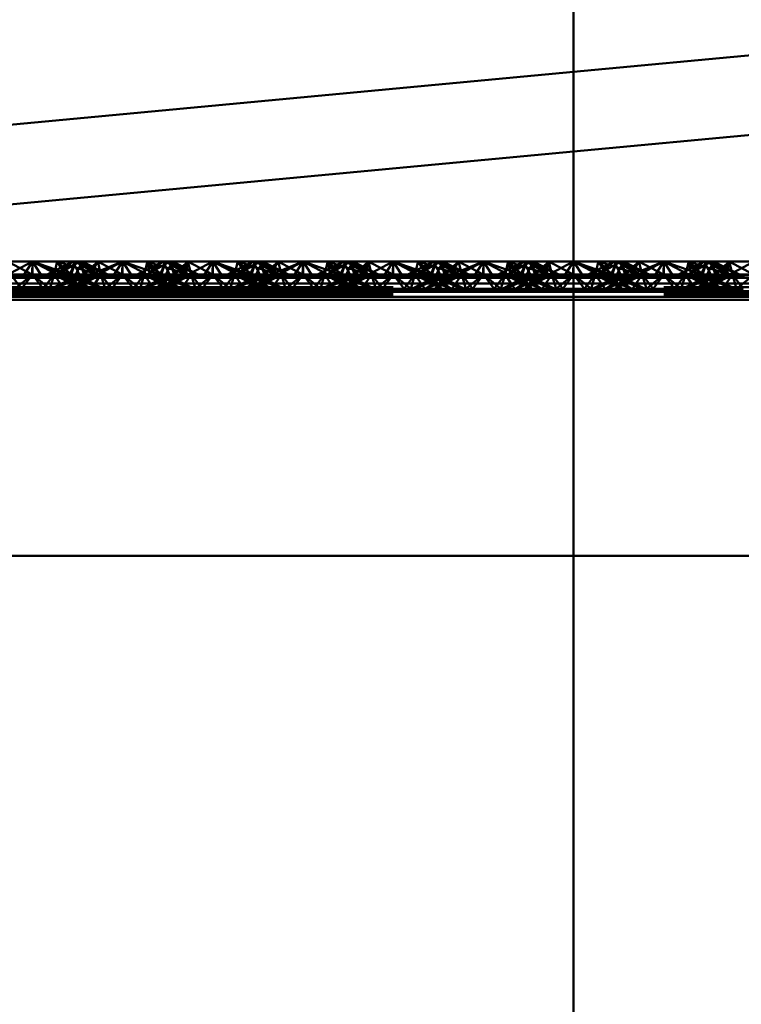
# Paper-space layout 'Layout1' of a CAD drawing. Extents: x -2 to 1033, y -36 to 596.
# Tile 243 of 256: x 370.97 to 372.97, y 499.19 to 501.92. Entities that reach past the tile are written whole.
import ezdxf

# ---------------------------------------------------------------- set-up
doc = ezdxf.new("R2010")
doc.units = 0
doc.linetypes.add('ACAD_ISO02W100', pattern=[15, 12, -3])
for name, color, linetype, lineweight in [('SS_SLOUPY KRAJNÍ', 143, 'CONTINUOUS', 50), ('SS_ZEBRIK KOŠ', 75, 'CONTINUOUS', 50), ('SS_ZEBRIKY', 24, 'CONTINUOUS', 50)]:
    doc.layers.add(name, color=color, linetype=linetype, lineweight=lineweight)

psp = doc.layouts.get("Layout1")

# ---------------------------------------------------------------- linework, layer by layer
at = {"layer": 'SS_SLOUPY KRAJNÍ', "color": 3, "linetype": 'ACAD_ISO02W100', "ltscale": 0.25}
for p, q in [((372.5063, 501.771), (373.5063, 501.8651)), ((372.5063, 501.55), (373.5063, 501.6441))]:
    psp.add_line(p, q, dxfattribs=at)
at = {"layer": 'SS_SLOUPY KRAJNÍ', "color": 1, "linetype": 'Continuous', "ltscale": 0.25}
for p, q in [((369.0063, 501.4416), (372.5063, 501.771)), ((369.2637, 501.2448), (372.5063, 501.55))]:
    psp.add_line(p, q, dxfattribs=at)
at = {"layer": 'SS_ZEBRIK KOŠ', "color": 1, "linetype": 'Continuous', "ltscale": 0.25}
psp.add_line((372.5063, 546.985), (372.5063, 420.885), dxfattribs=at)
at = {"layer": 'SS_ZEBRIKY', "color": 7, "linetype": 'Continuous', "ltscale": 0.25}
for p, q in [((370.9296, 501.2048), (371.0063, 501.2448)), ((371.0063, 501.2448), (370.9374, 501.2448)), ((371.0063, 501.2448), (370.9803, 501.2048)), ((371.0324, 501.2048), (371.0063, 501.2448)), ((371.0063, 501.2448), (371.083, 501.2048)), ((371.0063, 501.2448), (371.0966, 501.2082)), ((371.0753, 501.2448), (371.0063, 501.2448)), ((371.0753, 501.2448), (371.0966, 501.2082)), ((371.0753, 501.2448), (371.1134, 501.209)), ((371.1258, 501.2448), (371.0753, 501.2448)), ((371.1258, 501.2448), (371.1134, 501.209)), ((371.1258, 501.2448), (371.1889, 501.209)), ((371.1442, 501.2448), (371.1258, 501.2448)), ((371.1442, 501.2448), (371.1889, 501.209)), ((371.2158, 501.209), (371.1442, 501.2448)), ((371.1874, 501.2448), (371.1442, 501.2448)), ((371.1728, 501.2305), (371.1874, 501.2448)), ((371.1874, 501.2448), (371.2553, 501.209)), ((371.2563, 501.2448), (371.1874, 501.2448)), ((371.2563, 501.2448), (371.2553, 501.209)), ((371.2563, 501.2448), (371.3226, 501.2219)), ((371.3253, 501.2448), (371.2563, 501.2448)), ((371.3684, 501.2448), (371.2969, 501.209)), ((371.3243, 501.209), (371.3869, 501.2448)), ((371.3243, 501.209), (371.3684, 501.2448)), ((371.3253, 501.2448), (371.3393, 501.2303)), ((371.3253, 501.2448), (371.3516, 501.2364)), ((371.3684, 501.2448), (371.3253, 501.2448)), ((371.3869, 501.2448), (371.3684, 501.2448)), ((371.3993, 501.209), (371.3869, 501.2448)), ((371.4374, 501.2448), (371.3869, 501.2448)), ((371.3993, 501.209), (371.4374, 501.2448)), ((371.4161, 501.2082), (371.4374, 501.2448)), ((371.4296, 501.2048), (371.5063, 501.2448)), ((371.4296, 501.2048), (371.4374, 501.2448)), ((371.5063, 501.2448), (371.4374, 501.2448)), ((371.5063, 501.2448), (371.4803, 501.2048)), ((371.5324, 501.2048), (371.5063, 501.2448)), ((371.5063, 501.2448), (371.583, 501.2048)), ((371.5063, 501.2448), (371.5966, 501.2082)), ((371.5753, 501.2448), (371.5063, 501.2448)), ((371.5753, 501.2448), (371.5966, 501.2082)), ((371.5753, 501.2448), (371.6134, 501.209)), ((371.6258, 501.2448), (371.5753, 501.2448)), ((371.6258, 501.2448), (371.6134, 501.209)), ((371.6258, 501.2448), (371.6889, 501.209)), ((371.6442, 501.2448), (371.6258, 501.2448)), ((371.6442, 501.2448), (371.6889, 501.209)), ((371.7158, 501.209), (371.6442, 501.2448)), ((371.6874, 501.2448), (371.6442, 501.2448)), ((371.6728, 501.2305), (371.6874, 501.2448)), ((371.6874, 501.2448), (371.7553, 501.209)), ((371.7563, 501.2448), (371.6874, 501.2448)), ((371.7563, 501.2448), (371.7553, 501.209)), ((371.7563, 501.2448), (371.8226, 501.2219)), ((371.8253, 501.2448), (371.7563, 501.2448)), ((371.8684, 501.2448), (371.7969, 501.209)), ((371.8243, 501.209), (371.8869, 501.2448)), ((371.8243, 501.209), (371.8684, 501.2448)), ((371.8253, 501.2448), (371.8393, 501.2303)), ((371.8253, 501.2448), (371.8516, 501.2364)), ((371.8684, 501.2448), (371.8253, 501.2448)), ((371.8869, 501.2448), (371.8684, 501.2448)), ((371.8993, 501.209), (371.8869, 501.2448)), ((371.9374, 501.2448), (371.8869, 501.2448)), ((371.8993, 501.209), (371.9374, 501.2448)), ((371.9161, 501.2082), (371.9374, 501.2448)), ((371.9296, 501.2048), (372.0063, 501.2448)), ((371.9296, 501.2048), (371.9374, 501.2448)), ((372.0063, 501.2448), (371.9374, 501.2448)), ((372.0063, 501.2448), (371.9803, 501.2048)), ((372.0324, 501.2048), (372.0063, 501.2448)), ((372.0063, 501.2448), (372.083, 501.2048)), ((372.0063, 501.2448), (372.0966, 501.2082)), ((372.0753, 501.2448), (372.0063, 501.2448)), ((372.0753, 501.2448), (372.0966, 501.2082)), ((372.0753, 501.2448), (372.1134, 501.209)), ((372.1258, 501.2448), (372.0753, 501.2448)), ((372.1258, 501.2448), (372.1134, 501.209)), ((372.1258, 501.2448), (372.1889, 501.209)), ((372.1442, 501.2448), (372.1258, 501.2448)), ((372.1442, 501.2448), (372.1889, 501.209)), ((372.2158, 501.209), (372.1442, 501.2448)), ((372.1874, 501.2448), (372.1442, 501.2448)), ((372.1728, 501.2305), (372.1874, 501.2448)), ((372.1874, 501.2448), (372.2553, 501.209)), ((372.2563, 501.2448), (372.1874, 501.2448)), ((372.2563, 501.2448), (372.2553, 501.209)), ((372.2563, 501.2448), (372.3226, 501.2219)), ((372.3253, 501.2448), (372.2563, 501.2448)), ((372.3684, 501.2448), (372.2969, 501.209)), ((372.3243, 501.209), (372.3869, 501.2448)), ((372.3243, 501.209), (372.3684, 501.2448)), ((372.3253, 501.2448), (372.3393, 501.2303)), ((372.3253, 501.2448), (372.3516, 501.2364)), ((372.3684, 501.2448), (372.3253, 501.2448)), ((372.3869, 501.2448), (372.3684, 501.2448)), ((372.3993, 501.209), (372.3869, 501.2448)), ((372.4374, 501.2448), (372.3869, 501.2448)), ((372.3993, 501.209), (372.4374, 501.2448)), ((372.4161, 501.2082), (372.4374, 501.2448)), ((372.4296, 501.2048), (372.5063, 501.2448)), ((372.4374, 501.2448), (372.4296, 501.2048)), ((372.5063, 501.2448), (372.4374, 501.2448)), ((372.4803, 501.2048), (372.5063, 501.2448)), ((372.5063, 501.1995), (369.0063, 501.1995)), ((370.9296, 501.2048), (371.0063, 501.1995)), ((370.9296, 501.2048), (370.9803, 501.2048)), ((370.9803, 501.2048), (371.0063, 501.1995)), ((370.9803, 501.2048), (371.0324, 501.2048)), ((371.0063, 501.1995), (371.083, 501.2048)), ((371.0063, 501.1995), (371.0324, 501.2048)), ((371.0324, 501.2048), (371.083, 501.2048)), ((371.083, 501.2048), (371.0966, 501.2082)), ((371.083, 501.2048), (371.4296, 501.2048)), ((371.0966, 501.2082), (371.1134, 501.209)), ((371.0966, 501.2082), (371.4161, 501.2082)), ((371.3993, 501.209), (371.1134, 501.209)), ((371.4161, 501.2082), (371.3993, 501.209)), ((371.4161, 501.2082), (371.4296, 501.2048)), ((371.4296, 501.2048), (371.5063, 501.1995)), ((371.4296, 501.2048), (371.4803, 501.2048)), ((371.4803, 501.2048), (371.5063, 501.1995)), ((371.4803, 501.2048), (371.5324, 501.2048)), ((371.5063, 501.1995), (371.583, 501.2048)), ((371.5063, 501.1995), (371.5324, 501.2048)), ((371.5324, 501.2048), (371.583, 501.2048)), ((371.583, 501.2048), (371.5966, 501.2082)), ((371.583, 501.2048), (371.9296, 501.2048)), ((371.5966, 501.2082), (371.6134, 501.209)), ((371.5966, 501.2082), (371.9161, 501.2082)), ((371.8993, 501.209), (371.6134, 501.209)), ((371.9161, 501.2082), (371.8993, 501.209)), ((371.9161, 501.2082), (371.9296, 501.2048)), ((371.9296, 501.2048), (372.0063, 501.1995)), ((371.9296, 501.2048), (371.9803, 501.2048)), ((371.9803, 501.2048), (372.0063, 501.1995)), ((371.9803, 501.2048), (372.0324, 501.2048)), ((372.083, 501.2048), (372.0063, 501.1995)), ((372.0063, 501.1995), (372.0324, 501.2048)), ((372.0324, 501.2048), (372.083, 501.2048)), ((372.0966, 501.2082), (372.083, 501.2048)), ((372.083, 501.2048), (372.4296, 501.2048)), ((372.1134, 501.209), (372.0966, 501.2082)), ((372.0966, 501.2082), (372.4161, 501.2082)), ((372.3993, 501.209), (372.1134, 501.209)), ((372.4161, 501.2082), (372.3993, 501.209)), ((372.4161, 501.2082), (372.4296, 501.2048)), ((372.4296, 501.2048), (372.5063, 501.1995)), ((372.4296, 501.2048), (372.4803, 501.2048)), ((372.5063, 501.1995), (372.4803, 501.2048)), ((372.4803, 501.2048), (372.5063, 501.2048)), ((369.0063, 501.1839), (372.5063, 501.1839)), ((369.0063, 501.1629), (372.5063, 501.1629)), ((372.5063, 501.139), (369.0063, 501.139)), ((372.5063, 500.429), (369.0063, 500.429))]:
    psp.add_line(p, q, dxfattribs=at)
at = {"layer": 'SS_ZEBRIKY', "color": 3, "linetype": 'ACAD_ISO02W100', "ltscale": 0.25}
for p, q in [((370.9374, 501.2448), (371.0053, 501.209)), ((371.0063, 501.2448), (371.0053, 501.209)), ((371.0063, 501.2448), (371.1099, 501.209)), ((371.0063, 501.2448), (371.0063, 501.209)), ((371.1184, 501.2448), (371.0469, 501.209)), ((371.0663, 501.209), (371.0753, 501.2448)), ((371.1369, 501.2448), (371.0743, 501.209)), ((371.1184, 501.2448), (371.0743, 501.209)), ((371.0748, 501.209), (371.1369, 501.2448)), ((371.0748, 501.209), (371.1184, 501.2448)), ((371.1099, 501.209), (371.0753, 501.2448)), ((371.1869, 501.209), (371.0753, 501.2448)), ((371.1103, 501.209), (371.1258, 501.2448)), ((371.1184, 501.2448), (371.1313, 501.219)), ((371.1869, 501.209), (371.1258, 501.2448)), ((371.2158, 501.209), (371.1258, 501.2448)), ((371.1263, 501.209), (371.1442, 501.2448)), ((371.1369, 501.2448), (371.1493, 501.209)), ((371.1401, 501.2366), (371.1369, 501.2448)), ((371.1369, 501.2448), (371.1403, 501.237)), ((371.1524, 501.209), (371.1369, 501.2448)), ((371.1874, 501.2448), (371.1493, 501.209)), ((371.1661, 501.2082), (371.2563, 501.2448)), ((371.1661, 501.2082), (371.1874, 501.2448)), ((371.1796, 501.2048), (371.2563, 501.2448)), ((371.1874, 501.2448), (371.1963, 501.209)), ((371.2563, 501.2448), (371.2303, 501.2048)), ((371.2563, 501.2448), (371.2824, 501.2048)), ((371.2563, 501.2448), (371.333, 501.2048)), ((371.2563, 501.2448), (371.2563, 501.209)), ((371.3253, 501.2448), (371.3163, 501.209)), ((371.3253, 501.2448), (371.3191, 501.2201)), ((371.3869, 501.2448), (371.3248, 501.209)), ((371.3248, 501.209), (371.3684, 501.2448)), ((371.3253, 501.2448), (371.333, 501.2048)), ((371.3253, 501.2448), (371.3466, 501.2082)), ((371.3253, 501.2448), (371.3634, 501.209)), ((371.3758, 501.2448), (371.3603, 501.209)), ((371.3634, 501.209), (371.3758, 501.2448)), ((371.3684, 501.2448), (371.3863, 501.209)), ((371.3724, 501.237), (371.3758, 501.2448)), ((371.3758, 501.2448), (371.4369, 501.209)), ((371.4389, 501.209), (371.3758, 501.2448)), ((371.3758, 501.2448), (371.4658, 501.209)), ((371.3763, 501.209), (371.3942, 501.2448)), ((371.3869, 501.2448), (371.401, 501.209)), ((371.3869, 501.2448), (371.4024, 501.209)), ((371.4389, 501.209), (371.3942, 501.2448)), ((371.4658, 501.209), (371.3942, 501.2448)), ((371.4374, 501.2448), (371.401, 501.209)), ((371.4374, 501.2448), (371.4463, 501.209)), ((371.4374, 501.2448), (371.5053, 501.209)), ((371.5063, 501.2448), (371.5053, 501.209)), ((371.5063, 501.2448), (371.6099, 501.209)), ((371.5063, 501.2448), (371.5063, 501.209)), ((371.6184, 501.2448), (371.5469, 501.209)), ((371.5663, 501.209), (371.5753, 501.2448)), ((371.6369, 501.2448), (371.5743, 501.209)), ((371.6184, 501.2448), (371.5743, 501.209)), ((371.5748, 501.209), (371.6369, 501.2448)), ((371.5748, 501.209), (371.6184, 501.2448)), ((371.6099, 501.209), (371.5753, 501.2448)), ((371.6869, 501.209), (371.5753, 501.2448)), ((371.6103, 501.209), (371.6258, 501.2448)), ((371.6184, 501.2448), (371.6363, 501.209)), ((371.6869, 501.209), (371.6258, 501.2448)), ((371.7158, 501.209), (371.6258, 501.2448)), ((371.6263, 501.209), (371.6442, 501.2448)), ((371.6369, 501.2448), (371.6493, 501.209)), ((371.6401, 501.2366), (371.6369, 501.2448)), ((371.6524, 501.209), (371.6369, 501.2448)), ((371.6369, 501.2448), (371.6403, 501.237)), ((371.6493, 501.209), (371.6874, 501.2448)), ((371.6661, 501.2082), (371.7563, 501.2448)), ((371.6661, 501.2082), (371.6874, 501.2448)), ((371.6796, 501.2048), (371.7563, 501.2448)), ((371.6963, 501.209), (371.6874, 501.2448)), ((371.7563, 501.2448), (371.7303, 501.2048)), ((371.7563, 501.2448), (371.7824, 501.2048)), ((371.7563, 501.2448), (371.833, 501.2048)), ((371.7563, 501.2448), (371.7563, 501.209)), ((371.8253, 501.2448), (371.8163, 501.209)), ((371.8869, 501.2448), (371.8248, 501.209)), ((371.8248, 501.209), (371.8684, 501.2448)), ((371.8253, 501.2448), (371.833, 501.2048)), ((371.8253, 501.2448), (371.8466, 501.2082)), ((371.8253, 501.2448), (371.8634, 501.209)), ((371.8758, 501.2448), (371.8603, 501.209)), ((371.8758, 501.2448), (371.8634, 501.209)), ((371.8684, 501.2448), (371.8863, 501.209)), ((371.8758, 501.2448), (371.8724, 501.237)), ((371.8758, 501.2448), (371.9369, 501.209)), ((371.9389, 501.209), (371.8758, 501.2448)), ((371.8758, 501.2448), (371.9658, 501.209)), ((371.8763, 501.209), (371.8942, 501.2448)), ((371.8869, 501.2448), (371.901, 501.209)), ((371.8869, 501.2448), (371.9024, 501.209)), ((371.9389, 501.209), (371.8942, 501.2448)), ((371.9658, 501.209), (371.8942, 501.2448)), ((371.9374, 501.2448), (371.901, 501.209)), ((371.9374, 501.2448), (371.9463, 501.209)), ((371.9374, 501.2448), (372.0053, 501.209)), ((372.0063, 501.2448), (372.0053, 501.209)), ((372.1099, 501.209), (372.0063, 501.2448)), ((372.0063, 501.2448), (372.0063, 501.209)), ((372.1184, 501.2448), (372.0469, 501.209)), ((372.0663, 501.209), (372.0753, 501.2448)), ((372.1369, 501.2448), (372.0743, 501.209)), ((372.1184, 501.2448), (372.0743, 501.209)), ((372.0748, 501.209), (372.1369, 501.2448)), ((372.0748, 501.209), (372.1184, 501.2448)), ((372.1099, 501.209), (372.0753, 501.2448)), ((372.1869, 501.209), (372.0753, 501.2448)), ((372.1103, 501.209), (372.1258, 501.2448)), ((372.1184, 501.2448), (372.1313, 501.219)), ((372.1869, 501.209), (372.1258, 501.2448)), ((372.2158, 501.209), (372.1258, 501.2448)), ((372.1263, 501.209), (372.1442, 501.2448)), ((372.1369, 501.2448), (372.1493, 501.209)), ((372.1401, 501.2366), (372.1369, 501.2448)), ((372.1403, 501.237), (372.1369, 501.2448)), ((372.1524, 501.209), (372.1369, 501.2448)), ((372.1493, 501.209), (372.1874, 501.2448)), ((372.1661, 501.2082), (372.2563, 501.2448)), ((372.1661, 501.2082), (372.1874, 501.2448)), ((372.1796, 501.2048), (372.2563, 501.2448)), ((372.1963, 501.209), (372.1874, 501.2448)), ((372.2563, 501.2448), (372.2303, 501.2048)), ((372.2824, 501.2048), (372.2563, 501.2448)), ((372.2563, 501.2448), (372.333, 501.2048)), ((372.2563, 501.209), (372.2563, 501.2448)), ((372.3253, 501.2448), (372.3163, 501.209)), ((372.3869, 501.2448), (372.3248, 501.209)), ((372.3248, 501.209), (372.3684, 501.2448)), ((372.333, 501.2048), (372.3253, 501.2448)), ((372.3253, 501.2448), (372.3466, 501.2082)), ((372.3253, 501.2448), (372.3634, 501.209)), ((372.3758, 501.2448), (372.3603, 501.209)), ((372.3758, 501.2448), (372.3634, 501.209)), ((372.3684, 501.2448), (372.3863, 501.209)), ((372.3758, 501.2448), (372.4369, 501.209)), ((372.3758, 501.2448), (372.4389, 501.209)), ((372.3758, 501.2448), (372.4658, 501.209)), ((372.3763, 501.209), (372.3942, 501.2448)), ((372.3869, 501.2448), (372.401, 501.209)), ((372.3869, 501.2448), (372.4024, 501.209)), ((372.4389, 501.209), (372.3942, 501.2448)), ((372.4658, 501.209), (372.3942, 501.2448)), ((372.4374, 501.2448), (372.401, 501.209)), ((372.4374, 501.2448), (372.4463, 501.209)), ((372.4374, 501.2448), (372.5053, 501.209)), ((372.5063, 501.2448), (372.5053, 501.209)), ((372.5324, 501.2048), (372.5063, 501.2448)), ((372.5063, 501.2448), (372.583, 501.2048)), ((372.5063, 501.2448), (372.5966, 501.2082)), ((372.6099, 501.209), (372.5063, 501.2448)), ((372.5753, 501.2448), (372.5063, 501.2448)), ((372.6184, 501.2448), (372.5469, 501.209)), ((372.5663, 501.209), (372.5753, 501.2448)), ((372.6369, 501.2448), (372.5743, 501.209)), ((372.5743, 501.209), (372.6184, 501.2448)), ((372.5748, 501.209), (372.6369, 501.2448)), ((372.5748, 501.209), (372.6184, 501.2448)), ((372.5753, 501.2448), (372.5966, 501.2082)), ((372.6099, 501.209), (372.5753, 501.2448)), ((372.5753, 501.2448), (372.6134, 501.209)), ((372.6869, 501.209), (372.5753, 501.2448)), ((372.6258, 501.2448), (372.5753, 501.2448)), ((372.6103, 501.209), (372.6258, 501.2448)), ((372.6258, 501.2448), (372.6134, 501.209)), ((372.6184, 501.2448), (372.6363, 501.209)), ((372.6869, 501.209), (372.6258, 501.2448)), ((372.6258, 501.2448), (372.6889, 501.209)), ((372.7158, 501.209), (372.6258, 501.2448)), ((372.6442, 501.2448), (372.6258, 501.2448)), ((372.6263, 501.209), (372.6442, 501.2448)), ((372.6493, 501.209), (372.6369, 501.2448)), ((372.6401, 501.2366), (372.6369, 501.2448)), ((372.6524, 501.209), (372.6369, 501.2448)), ((372.6403, 501.237), (372.6369, 501.2448)), ((372.6442, 501.2448), (372.6889, 501.209)), ((372.7158, 501.209), (372.6442, 501.2448)), ((372.6874, 501.2448), (372.6442, 501.2448)), ((372.6493, 501.209), (372.6874, 501.2448)), ((372.6874, 501.2448), (372.651, 501.209)), ((372.6661, 501.2082), (372.7563, 501.2448)), ((372.6661, 501.2082), (372.6874, 501.2448)), ((372.6796, 501.2048), (372.7563, 501.2448)), ((372.6963, 501.209), (372.6874, 501.2448)), ((372.7553, 501.209), (372.6874, 501.2448)), ((372.7563, 501.2448), (372.6874, 501.2448)), ((372.7563, 501.2448), (372.7303, 501.2048)), ((372.7553, 501.209), (372.7563, 501.2448)), ((372.7824, 501.2048), (372.7563, 501.2448)), ((372.7563, 501.2448), (372.833, 501.2048)), ((372.7563, 501.2448), (372.8226, 501.2219)), ((372.8253, 501.2448), (372.7563, 501.2448)), ((372.7563, 501.209), (372.7563, 501.2448)), ((372.8684, 501.2448), (372.7969, 501.209)), ((372.8253, 501.2448), (372.8163, 501.209)), ((372.8253, 501.2448), (372.8191, 501.2201)), ((372.8869, 501.2448), (372.8243, 501.209)), ((372.8243, 501.209), (372.8684, 501.2448)), ((372.8869, 501.2448), (372.8248, 501.209)), ((372.8248, 501.209), (372.8684, 501.2448)), ((372.8253, 501.2448), (372.833, 501.2048)), ((372.8253, 501.2448), (372.8466, 501.2082)), ((372.8253, 501.2448), (372.8393, 501.2303)), ((372.8253, 501.2448), (372.8634, 501.209)), ((372.8253, 501.2448), (372.8516, 501.2364)), ((372.8684, 501.2448), (372.8253, 501.2448)), ((372.8758, 501.2448), (372.8603, 501.209)), ((372.8758, 501.2448), (372.8634, 501.209)), ((372.8684, 501.2448), (372.8863, 501.209)), ((372.8869, 501.2448), (372.8684, 501.2448)), ((372.8758, 501.2448), (372.8724, 501.237)), ((372.8758, 501.2448), (372.9369, 501.209)), ((372.8758, 501.2448), (372.9389, 501.209)), ((372.8758, 501.2448), (372.9658, 501.209)), ((372.8763, 501.209), (372.8942, 501.2448)), ((372.8993, 501.209), (372.8869, 501.2448)), ((372.8869, 501.2448), (372.901, 501.209)), ((372.8869, 501.2448), (372.9024, 501.209)), ((372.9374, 501.2448), (372.8869, 501.2448)), ((372.9389, 501.209), (372.8942, 501.2448)), ((372.9658, 501.209), (372.8942, 501.2448)), ((372.8993, 501.209), (372.9374, 501.2448)), ((372.9374, 501.2448), (372.901, 501.209)), ((372.9161, 501.2082), (372.9374, 501.2448)), ((372.9296, 501.2048), (373.0063, 501.2448)), ((372.9296, 501.2048), (372.9374, 501.2448)), ((372.9374, 501.2448), (372.9463, 501.209)), ((372.9374, 501.2448), (373.0053, 501.209)), ((373.0063, 501.2448), (372.9374, 501.2448)), ((371.1313, 501.219), (371.1363, 501.209)), ((371.151, 501.209), (371.1401, 501.2366)), ((371.1403, 501.237), (371.1524, 501.209)), ((371.151, 501.209), (371.1728, 501.2305)), ((371.1963, 501.209), (371.1936, 501.2201)), ((371.3191, 501.2201), (371.3163, 501.209)), ((371.3226, 501.2219), (371.3599, 501.209)), ((371.3393, 501.2303), (371.3599, 501.209)), ((371.3516, 501.2364), (371.3767, 501.2283)), ((371.3603, 501.209), (371.3724, 501.237)), ((371.3767, 501.2283), (371.4369, 501.209)), ((371.651, 501.209), (371.6401, 501.2366)), ((371.6403, 501.237), (371.6524, 501.209)), ((371.651, 501.209), (371.6728, 501.2305)), ((371.6963, 501.209), (371.6936, 501.2201)), ((371.8226, 501.2219), (371.8599, 501.209)), ((371.8393, 501.2303), (371.8599, 501.209)), ((371.8516, 501.2364), (371.8767, 501.2283)), ((371.8724, 501.237), (371.8603, 501.209)), ((371.8767, 501.2283), (371.9369, 501.209)), ((372.1313, 501.219), (372.1363, 501.209)), ((372.151, 501.209), (372.1401, 501.2366)), ((372.1524, 501.209), (372.1403, 501.237)), ((372.151, 501.209), (372.1728, 501.2305)), ((372.1963, 501.209), (372.1936, 501.2201)), ((372.3226, 501.2219), (372.3599, 501.209)), ((372.3393, 501.2303), (372.3599, 501.209)), ((372.3516, 501.2364), (372.3767, 501.2283)), ((372.3767, 501.2283), (372.4369, 501.209)), ((372.651, 501.209), (372.6401, 501.2366)), ((372.6524, 501.209), (372.6403, 501.237)), ((372.6963, 501.209), (372.6936, 501.2201)), ((372.8191, 501.2201), (372.8163, 501.209)), ((372.8226, 501.2219), (372.8599, 501.209)), ((372.8393, 501.2303), (372.8599, 501.209)), ((372.8516, 501.2364), (372.8767, 501.2283)), ((372.8724, 501.237), (372.8603, 501.209)), ((372.8767, 501.2283), (372.9369, 501.209)), ((370.9161, 501.2082), (371.0966, 501.2082)), ((370.9463, 501.209), (370.9764, 501.169)), ((371.0063, 501.209), (370.9463, 501.209)), ((371.0063, 501.209), (370.9579, 501.169)), ((370.9764, 501.169), (371.0063, 501.209)), ((371.0063, 501.209), (371.0363, 501.169)), ((371.0063, 501.209), (371.0548, 501.169)), ((371.0663, 501.209), (371.0063, 501.209)), ((371.0363, 501.169), (371.0663, 501.209)), ((371.0548, 501.169), (371.0663, 501.209)), ((371.1313, 501.2065), (371.0583, 501.169)), ((371.0583, 501.169), (371.1382, 501.203)), ((371.0663, 501.209), (371.0935, 501.169)), ((371.1403, 501.169), (371.0663, 501.209)), ((371.0663, 501.209), (371.1679, 501.169)), ((371.1103, 501.209), (371.0663, 501.209)), ((371.0683, 501.169), (371.1524, 501.209)), ((371.0683, 501.169), (371.1363, 501.209)), ((371.0948, 501.169), (371.1413, 501.2013)), ((371.0948, 501.169), (371.1568, 501.1934)), ((371.1403, 501.169), (371.1103, 501.209)), ((371.1103, 501.209), (371.1679, 501.169)), ((371.1944, 501.169), (371.1103, 501.209)), ((371.1103, 501.209), (371.2043, 501.169)), ((371.1134, 501.209), (371.1103, 501.209)), ((371.1224, 501.169), (371.1963, 501.209)), ((371.1224, 501.169), (371.1524, 501.209)), ((371.1944, 501.169), (371.1263, 501.209)), ((371.2043, 501.169), (371.1263, 501.209)), ((371.1363, 501.209), (371.1313, 501.2065)), ((371.1382, 501.203), (371.1524, 501.209)), ((371.1413, 501.2013), (371.1524, 501.209)), ((371.1493, 501.209), (371.1661, 501.2082)), ((371.1568, 501.1934), (371.1963, 501.209)), ((371.1796, 501.2048), (371.1661, 501.2082)), ((371.1783, 501.1824), (371.1963, 501.209)), ((371.2563, 501.1995), (371.1796, 501.2048)), ((371.2079, 501.169), (371.1963, 501.209)), ((371.1963, 501.209), (371.2264, 501.169)), ((371.2079, 501.169), (371.2563, 501.209)), ((371.2563, 501.209), (371.2264, 501.169)), ((371.2303, 501.2048), (371.2563, 501.1995)), ((371.2563, 501.209), (371.2863, 501.169)), ((371.2563, 501.209), (371.3048, 501.169)), ((371.2563, 501.1995), (371.333, 501.2048)), ((371.2824, 501.2048), (371.2563, 501.1995)), ((371.2863, 501.169), (371.3163, 501.209)), ((371.3163, 501.209), (371.3048, 501.169)), ((371.3083, 501.169), (371.4024, 501.209)), ((371.3863, 501.209), (371.3083, 501.169)), ((371.3163, 501.209), (371.3344, 501.1824)), ((371.3163, 501.209), (371.3903, 501.169)), ((371.3163, 501.209), (371.3559, 501.1934)), ((371.4024, 501.209), (371.3183, 501.169)), ((371.3863, 501.209), (371.3183, 501.169)), ((371.333, 501.2048), (371.3466, 501.2082)), ((371.3448, 501.169), (371.4463, 501.209)), ((371.3448, 501.169), (371.4024, 501.209)), ((371.3634, 501.209), (371.3466, 501.2082)), ((371.3559, 501.1934), (371.4179, 501.169)), ((371.3603, 501.209), (371.3903, 501.169)), ((371.3603, 501.209), (371.3713, 501.2013)), ((371.3603, 501.209), (371.4444, 501.169)), ((371.3745, 501.203), (371.3603, 501.209)), ((371.3713, 501.2013), (371.4179, 501.169)), ((371.4463, 501.209), (371.3724, 501.169)), ((371.4024, 501.209), (371.3724, 501.169)), ((371.4543, 501.169), (371.3745, 501.203)), ((371.3763, 501.209), (371.4444, 501.169)), ((371.3813, 501.2065), (371.3763, 501.209)), ((371.4543, 501.169), (371.3813, 501.2065)), ((371.4024, 501.209), (371.3993, 501.209)), ((371.4463, 501.209), (371.4024, 501.209)), ((371.4161, 501.2082), (371.5966, 501.2082)), ((371.4463, 501.209), (371.4192, 501.169)), ((371.4463, 501.209), (371.4579, 501.169)), ((371.4463, 501.209), (371.4764, 501.169)), ((371.5063, 501.209), (371.4463, 501.209)), ((371.5063, 501.209), (371.4579, 501.169)), ((371.4764, 501.169), (371.5063, 501.209)), ((371.5063, 501.209), (371.5363, 501.169)), ((371.5063, 501.209), (371.5548, 501.169)), ((371.5663, 501.209), (371.5063, 501.209)), ((371.5363, 501.169), (371.5663, 501.209)), ((371.5548, 501.169), (371.5663, 501.209)), ((371.6313, 501.2065), (371.5583, 501.169)), ((371.5583, 501.169), (371.6382, 501.203)), ((371.5663, 501.209), (371.5935, 501.169)), ((371.6403, 501.169), (371.5663, 501.209)), ((371.5663, 501.209), (371.6679, 501.169)), ((371.6103, 501.209), (371.5663, 501.209)), ((371.5683, 501.169), (371.6524, 501.209)), ((371.6363, 501.209), (371.5683, 501.169)), ((371.5948, 501.169), (371.6413, 501.2013)), ((371.5948, 501.169), (371.6568, 501.1934)), ((371.6403, 501.169), (371.6103, 501.209)), ((371.6103, 501.209), (371.6679, 501.169)), ((371.6944, 501.169), (371.6103, 501.209)), ((371.6103, 501.209), (371.7043, 501.169)), ((371.6134, 501.209), (371.6103, 501.209)), ((371.6224, 501.169), (371.6963, 501.209)), ((371.6224, 501.169), (371.6524, 501.209)), ((371.6944, 501.169), (371.6263, 501.209)), ((371.7043, 501.169), (371.6263, 501.209)), ((371.6363, 501.209), (371.6313, 501.2065)), ((371.6382, 501.203), (371.6524, 501.209)), ((371.6413, 501.2013), (371.6524, 501.209)), ((371.6493, 501.209), (371.6661, 501.2082)), ((371.6568, 501.1934), (371.6963, 501.209)), ((371.6661, 501.2082), (371.6796, 501.2048)), ((371.6692, 501.169), (371.6963, 501.209)), ((371.6796, 501.2048), (371.7563, 501.1995)), ((371.7079, 501.169), (371.6963, 501.209)), ((371.6963, 501.209), (371.7264, 501.169)), ((371.7079, 501.169), (371.7563, 501.209)), ((371.7563, 501.209), (371.7264, 501.169)), ((371.7303, 501.2048), (371.7563, 501.1995)), ((371.7563, 501.209), (371.7863, 501.169)), ((371.7563, 501.209), (371.8048, 501.169)), ((371.7563, 501.1995), (371.833, 501.2048)), ((371.7824, 501.2048), (371.7563, 501.1995)), ((371.7863, 501.169), (371.8163, 501.209)), ((371.8163, 501.209), (371.8048, 501.169)), ((371.8083, 501.169), (371.9024, 501.209)), ((371.8863, 501.209), (371.8083, 501.169)), ((371.8163, 501.209), (371.8344, 501.1824)), ((371.8163, 501.209), (371.8903, 501.169)), ((371.8163, 501.209), (371.8559, 501.1934)), ((371.9024, 501.209), (371.8183, 501.169)), ((371.8863, 501.209), (371.8183, 501.169)), ((371.833, 501.2048), (371.8466, 501.2082)), ((371.8448, 501.169), (371.9463, 501.209)), ((371.8448, 501.169), (371.9024, 501.209)), ((371.8634, 501.209), (371.8466, 501.2082)), ((371.8559, 501.1934), (371.9179, 501.169)), ((371.8603, 501.209), (371.8903, 501.169)), ((371.8603, 501.209), (371.8713, 501.2013)), ((371.8603, 501.209), (371.9444, 501.169)), ((371.8745, 501.203), (371.8603, 501.209)), ((371.8713, 501.2013), (371.9179, 501.169)), ((371.9463, 501.209), (371.8724, 501.169)), ((371.9024, 501.209), (371.8724, 501.169)), ((371.9543, 501.169), (371.8745, 501.203)), ((371.8763, 501.209), (371.9444, 501.169)), ((371.8813, 501.2065), (371.8763, 501.209)), ((371.9543, 501.169), (371.8813, 501.2065)), ((371.9024, 501.209), (371.8993, 501.209)), ((371.9463, 501.209), (371.9024, 501.209)), ((371.9161, 501.2082), (372.0966, 501.2082)), ((371.9463, 501.209), (371.9192, 501.169)), ((371.9463, 501.209), (371.9579, 501.169)), ((371.9463, 501.209), (371.9764, 501.169)), ((372.0063, 501.209), (371.9463, 501.209)), ((372.0063, 501.209), (371.9579, 501.169)), ((371.9764, 501.169), (372.0063, 501.209)), ((372.0363, 501.169), (372.0063, 501.209)), ((372.0548, 501.169), (372.0063, 501.209)), ((372.0663, 501.209), (372.0063, 501.209)), ((372.0363, 501.169), (372.0663, 501.209)), ((372.0548, 501.169), (372.0663, 501.209)), ((372.1313, 501.2065), (372.0583, 501.169)), ((372.0583, 501.169), (372.1382, 501.203)), ((372.0663, 501.209), (372.0935, 501.169)), ((372.1403, 501.169), (372.0663, 501.209)), ((372.0663, 501.209), (372.1679, 501.169)), ((372.1103, 501.209), (372.0663, 501.209)), ((372.0683, 501.169), (372.1524, 501.209)), ((372.0683, 501.169), (372.1363, 501.209)), ((372.0948, 501.169), (372.1413, 501.2013)), ((372.0948, 501.169), (372.1568, 501.1934)), ((372.1403, 501.169), (372.1103, 501.209)), ((372.1103, 501.209), (372.1679, 501.169)), ((372.1944, 501.169), (372.1103, 501.209)), ((372.1103, 501.209), (372.2043, 501.169)), ((372.1134, 501.209), (372.1103, 501.209)), ((372.1224, 501.169), (372.1963, 501.209)), ((372.1224, 501.169), (372.1524, 501.209)), ((372.1944, 501.169), (372.1263, 501.209)), ((372.2043, 501.169), (372.1263, 501.209)), ((372.1363, 501.209), (372.1313, 501.2065)), ((372.1382, 501.203), (372.1524, 501.209)), ((372.1413, 501.2013), (372.1524, 501.209)), ((372.1493, 501.209), (372.1661, 501.2082)), ((372.1568, 501.1934), (372.1963, 501.209)), ((372.1661, 501.2082), (372.1796, 501.2048)), ((372.1783, 501.1824), (372.1963, 501.209)), ((372.1796, 501.2048), (372.2563, 501.1995)), ((372.2079, 501.169), (372.1963, 501.209)), ((372.1963, 501.209), (372.2264, 501.169)), ((372.2079, 501.169), (372.2563, 501.209)), ((372.2264, 501.169), (372.2563, 501.209)), ((372.2303, 501.2048), (372.2563, 501.1995)), ((372.2563, 501.209), (372.2863, 501.169)), ((372.2563, 501.209), (372.3048, 501.169)), ((372.2563, 501.1995), (372.333, 501.2048)), ((372.2563, 501.1995), (372.2824, 501.2048)), ((372.2863, 501.169), (372.3163, 501.209)), ((372.3048, 501.169), (372.3163, 501.209)), ((372.3083, 501.169), (372.4024, 501.209)), ((372.3863, 501.209), (372.3083, 501.169)), ((372.3163, 501.209), (372.3344, 501.1824)), ((372.3163, 501.209), (372.3903, 501.169)), ((372.3163, 501.209), (372.3559, 501.1934)), ((372.4024, 501.209), (372.3183, 501.169)), ((372.3863, 501.209), (372.3183, 501.169)), ((372.333, 501.2048), (372.3466, 501.2082)), ((372.3448, 501.169), (372.4463, 501.209)), ((372.3448, 501.169), (372.4024, 501.209)), ((372.3634, 501.209), (372.3466, 501.2082)), ((372.3559, 501.1934), (372.4179, 501.169)), ((372.3603, 501.209), (372.3903, 501.169)), ((372.3603, 501.209), (372.3713, 501.2013)), ((372.3603, 501.209), (372.4444, 501.169)), ((372.3745, 501.203), (372.3603, 501.209)), ((372.3713, 501.2013), (372.4179, 501.169)), ((372.4463, 501.209), (372.3724, 501.169)), ((372.4024, 501.209), (372.3724, 501.169)), ((372.4543, 501.169), (372.3745, 501.203)), ((372.3763, 501.209), (372.4444, 501.169)), ((372.3813, 501.2065), (372.3763, 501.209)), ((372.4543, 501.169), (372.3813, 501.2065)), ((372.4024, 501.209), (372.3993, 501.209)), ((372.4463, 501.209), (372.4024, 501.209)), ((372.4161, 501.2082), (373.5966, 501.2082)), ((372.4192, 501.169), (372.4463, 501.209)), ((372.4463, 501.209), (372.4579, 501.169)), ((372.4764, 501.169), (372.4463, 501.209)), ((372.5063, 501.209), (372.4463, 501.209)), ((372.4579, 501.169), (372.5063, 501.209)), ((372.4764, 501.169), (372.5063, 501.209)), ((372.5363, 501.169), (372.5063, 501.209)), ((372.5548, 501.169), (372.5063, 501.209)), ((372.5663, 501.209), (372.5063, 501.209)), ((372.5063, 501.2048), (372.5324, 501.2048)), ((372.5063, 501.1995), (372.583, 501.2048)), ((372.5063, 501.1995), (372.5324, 501.2048)), ((373.5063, 501.1995), (372.5063, 501.1995)), ((372.5324, 501.2048), (372.583, 501.2048)), ((372.5363, 501.169), (372.5663, 501.209)), ((372.5548, 501.169), (372.5663, 501.209)), ((372.6313, 501.2065), (372.5583, 501.169)), ((372.5583, 501.169), (372.6382, 501.203)), ((372.5663, 501.209), (372.5935, 501.169)), ((372.6403, 501.169), (372.5663, 501.209)), ((372.5663, 501.209), (372.6679, 501.169)), ((372.6103, 501.209), (372.5663, 501.209)), ((372.5683, 501.169), (372.6524, 501.209)), ((372.5683, 501.169), (372.6363, 501.209)), ((372.583, 501.2048), (372.5966, 501.2082)), ((372.583, 501.2048), (372.9296, 501.2048)), ((372.5948, 501.169), (372.6413, 501.2013)), ((372.5948, 501.169), (372.6568, 501.1934)), ((372.5966, 501.2082), (372.6134, 501.209)), ((372.6403, 501.169), (372.6103, 501.209)), ((372.6103, 501.209), (372.6679, 501.169)), ((372.6944, 501.169), (372.6103, 501.209)), ((372.6103, 501.209), (372.7043, 501.169)), ((372.6134, 501.209), (372.6103, 501.209)), ((372.8993, 501.209), (372.6134, 501.209)), ((372.6224, 501.169), (372.6963, 501.209)), ((372.6224, 501.169), (372.6524, 501.209)), ((372.6944, 501.169), (372.6263, 501.209)), ((372.7043, 501.169), (372.6263, 501.209)), ((372.6363, 501.209), (372.6313, 501.2065)), ((372.6382, 501.203), (372.6524, 501.209)), ((372.6413, 501.2013), (372.6524, 501.209)), ((372.6661, 501.2082), (372.6493, 501.209)), ((372.6568, 501.1934), (372.6963, 501.209)), ((372.6796, 501.2048), (372.6661, 501.2082)), ((372.6692, 501.169), (372.6963, 501.209)), ((372.7563, 501.1995), (372.6796, 501.2048)), ((372.7079, 501.169), (372.6963, 501.209)), ((372.6963, 501.209), (372.7264, 501.169)), ((372.7079, 501.169), (372.7563, 501.209)), ((372.7563, 501.209), (372.7264, 501.169)), ((372.7303, 501.2048), (372.7563, 501.1995)), ((372.7563, 501.209), (372.7863, 501.169)), ((372.7563, 501.209), (372.8048, 501.169)), ((372.7563, 501.1995), (372.833, 501.2048)), ((372.7563, 501.1995), (372.7824, 501.2048)), ((372.7863, 501.169), (372.8163, 501.209)), ((372.8163, 501.209), (372.8048, 501.169)), ((372.8083, 501.169), (372.9024, 501.209)), ((372.8863, 501.209), (372.8083, 501.169)), ((372.8163, 501.209), (372.8344, 501.1824)), ((372.8163, 501.209), (372.8903, 501.169)), ((372.8163, 501.209), (372.8559, 501.1934)), ((372.9024, 501.209), (372.8183, 501.169)), ((372.8863, 501.209), (372.8183, 501.169)), ((372.833, 501.2048), (372.8466, 501.2082)), ((372.8448, 501.169), (372.9463, 501.209)), ((372.8448, 501.169), (372.9024, 501.209)), ((372.8634, 501.209), (372.8466, 501.2082)), ((372.8559, 501.1934), (372.9179, 501.169)), ((372.8603, 501.209), (372.8903, 501.169)), ((372.8603, 501.209), (372.8713, 501.2013)), ((372.8603, 501.209), (372.9444, 501.169)), ((372.8745, 501.203), (372.8603, 501.209)), ((372.8713, 501.2013), (372.9179, 501.169)), ((372.9463, 501.209), (372.8724, 501.169)), ((372.9024, 501.209), (372.8724, 501.169)), ((372.9543, 501.169), (372.8745, 501.203)), ((372.8763, 501.209), (372.9444, 501.169)), ((372.8813, 501.2065), (372.8763, 501.209)), ((372.9543, 501.169), (372.8813, 501.2065)), ((372.9161, 501.2082), (372.8993, 501.209)), ((372.9024, 501.209), (372.8993, 501.209)), ((372.9463, 501.209), (372.9024, 501.209)), ((372.9161, 501.2082), (372.9296, 501.2048)), ((372.9463, 501.209), (372.9192, 501.169)), ((372.9296, 501.2048), (373.0063, 501.1995)), ((372.9296, 501.2048), (372.9803, 501.2048)), ((372.9463, 501.209), (372.9579, 501.169)), ((372.9463, 501.209), (372.9764, 501.169)), ((373.0063, 501.209), (372.9463, 501.209)), ((373.0063, 501.209), (372.9579, 501.169)), ((369.0063, 501.174), (377.0063, 501.174)), ((377.0063, 501.1614), (369.0063, 501.1614)), ((370.9192, 501.169), (371.0063, 501.1614)), ((370.9192, 501.169), (370.9764, 501.169)), ((370.9764, 501.169), (371.0063, 501.1614)), ((370.9764, 501.169), (371.0363, 501.169)), ((371.0935, 501.169), (371.0063, 501.1614)), ((371.0063, 501.1614), (371.0363, 501.169)), ((371.0363, 501.169), (371.0935, 501.169)), ((371.0935, 501.169), (371.4192, 501.169)), ((371.1692, 501.169), (371.1783, 501.1824)), ((371.2563, 501.1614), (371.1692, 501.169)), ((371.2264, 501.169), (371.2563, 501.1614)), ((371.2563, 501.1614), (371.3435, 501.169)), ((371.2863, 501.169), (371.2563, 501.1614)), ((371.3344, 501.1824), (371.3435, 501.169)), ((371.4192, 501.169), (371.5063, 501.1614)), ((371.4192, 501.169), (371.4764, 501.169)), ((371.4764, 501.169), (371.5063, 501.1614)), ((371.4764, 501.169), (371.5363, 501.169)), ((371.5935, 501.169), (371.5063, 501.1614)), ((371.5063, 501.1614), (371.5363, 501.169)), ((371.5363, 501.169), (371.5935, 501.169)), ((371.5935, 501.169), (371.9192, 501.169)), ((371.7563, 501.1614), (371.6692, 501.169)), ((371.7264, 501.169), (371.7563, 501.1614)), ((371.7563, 501.1614), (371.8435, 501.169)), ((371.7863, 501.169), (371.7563, 501.1614)), ((371.8344, 501.1824), (371.8435, 501.169)), ((371.9192, 501.169), (372.0063, 501.1614)), ((371.9192, 501.169), (371.9764, 501.169)), ((372.0063, 501.1614), (371.9764, 501.169)), ((371.9764, 501.169), (372.0363, 501.169)), ((372.0935, 501.169), (372.0063, 501.1614)), ((372.0063, 501.1614), (372.0363, 501.169)), ((372.0363, 501.169), (372.0935, 501.169)), ((372.0935, 501.169), (372.4192, 501.169)), ((372.1692, 501.169), (372.1783, 501.1824)), ((372.2563, 501.1614), (372.1692, 501.169)), ((372.2264, 501.169), (372.2563, 501.1614)), ((372.2563, 501.1614), (372.3435, 501.169)), ((372.2563, 501.1614), (372.2863, 501.169)), ((372.3344, 501.1824), (372.3435, 501.169)), ((372.4192, 501.169), (372.5063, 501.1614)), ((372.4192, 501.169), (372.4764, 501.169)), ((372.5063, 501.1614), (372.4764, 501.169)), ((372.4764, 501.169), (372.5363, 501.169)), ((372.5063, 501.1839), (373.5063, 501.1839)), ((372.5935, 501.169), (372.5063, 501.1614)), ((372.5063, 501.1614), (372.5363, 501.169)), ((372.5063, 501.1629), (373.5063, 501.1629)), ((372.5363, 501.169), (372.5935, 501.169)), ((372.5935, 501.169), (372.9192, 501.169)), ((372.7563, 501.1614), (372.6692, 501.169)), ((372.7264, 501.169), (372.7563, 501.1614)), ((372.7563, 501.1614), (372.8435, 501.169)), ((372.7563, 501.1614), (372.7863, 501.169)), ((372.8344, 501.1824), (372.8435, 501.169)), ((372.9192, 501.169), (373.0063, 501.1614)), ((372.9192, 501.169), (372.9764, 501.169)), ((369.0063, 501.155), (377.0063, 501.155)), ((369.0063, 501.154), (377.0063, 501.154)), ((377.0063, 501.1473), (369.0063, 501.1473)), ((373.5063, 501.139), (372.5063, 501.139)), ((373.5063, 500.429), (372.5063, 500.429))]:
    psp.add_line(p, q, dxfattribs=at)

doc.saveas('drawing.dxf')
